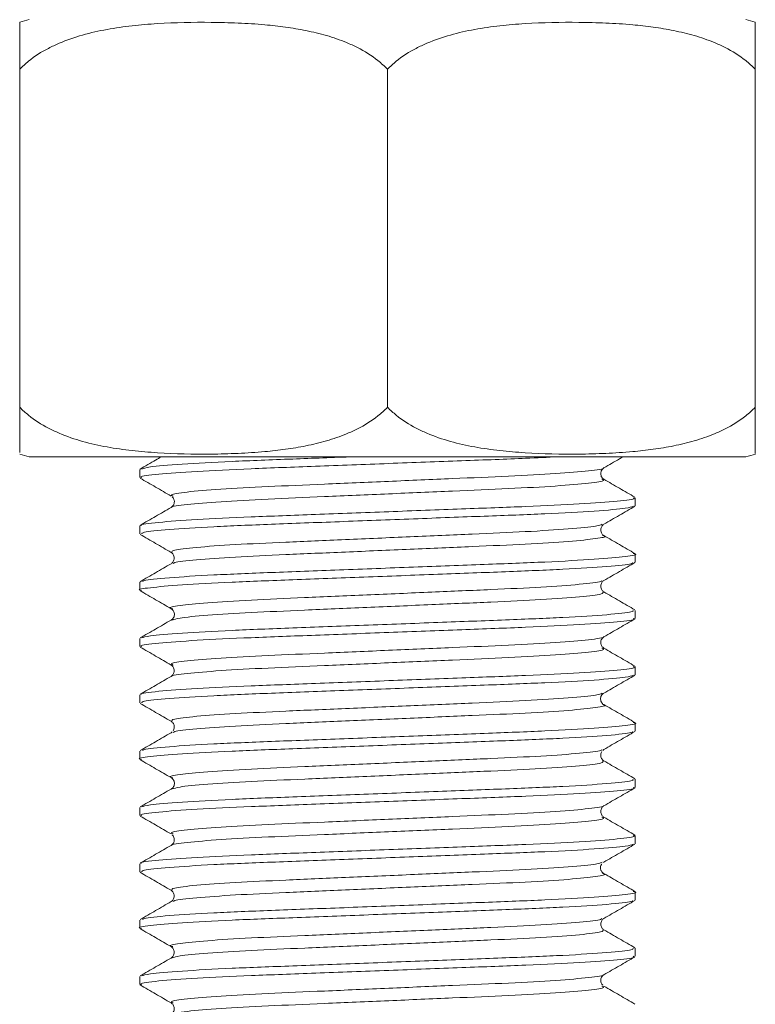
# Model space of a CAD drawing. Header units: millimetres. Extents: x 0 to 210, y 0 to 297.
# Tile 17 of 22: x 106 to 117, y 217 to 232. Entities that reach past the tile are written whole.
import ezdxf

# ---------------------------------------------------------------- set-up
doc = ezdxf.new("R2010")
doc.units = ezdxf.units.MM

msp = doc.modelspace()

# ---------------------------------------------------------------- linework, layer by layer
at = {"color": 179, "linetype": 'Continuous', "lineweight": 15}
for p, q in [((106.176, 230.843), (106.176, 225.839)), ((111.618, 230.843), (111.618, 225.839)), ((117.059, 230.843), (117.059, 225.839)), ((116.921, 225.107), (106.314, 225.107)), ((107.951, 224.918), (107.951, 224.798)), ((115.284, 224.381), (115.284, 224.501)), ((107.951, 224.084), (107.951, 223.965)), ((115.284, 223.548), (115.284, 223.668)), ((107.951, 223.251), (107.951, 223.131)), ((115.284, 222.715), (115.284, 222.834)), ((107.951, 222.418), (107.951, 222.298)), ((114.819, 222.274), (114.805, 222.288)), ((115.284, 221.881), (115.284, 222.001)), ((107.951, 221.584), (107.951, 221.465)), ((115.284, 221.048), (115.284, 221.168)), ((108.43, 221.037), (108.416, 221.024)), ((107.951, 220.751), (107.951, 220.631)), ((114.806, 220.762), (114.819, 220.775)), ((115.284, 220.215), (115.284, 220.334)), ((107.951, 219.918), (107.951, 219.798)), ((115.284, 219.381), (115.284, 219.501)), ((107.951, 219.084), (107.951, 218.965)), ((114.812, 219.102), (114.819, 219.109)), ((115.284, 218.548), (115.284, 218.668)), ((107.951, 218.251), (107.951, 218.131)), ((115.284, 217.715), (115.284, 217.834)), ((107.951, 217.418), (107.951, 217.298))]:
    msp.add_line(p, q, dxfattribs=at)
for centre, start, end in [((106.654, 230.097), 102.9485, 108.3965), ((116.582, 230.097), 71.6256, 77.0515), ((106.654, 226.584), 251.6256, 257.0515), ((116.582, 226.584), 282.9485, 288.3965)]:
    msp.add_arc(centre, 1.516, start, end, dxfattribs=at)
for points, knots in [([(106.176, 230.843), (106.219, 230.883), (106.348, 231.005), (106.548, 231.128), (106.817, 231.256), (107.107, 231.354), (107.469, 231.435), (107.839, 231.487), (108.352, 231.529), (108.875, 231.54), (109.406, 231.527), (109.773, 231.504), (110.109, 231.467), (110.413, 231.416), (110.716, 231.344), (110.97, 231.257), (111.227, 231.139), (111.435, 231.014), (111.572, 230.886), (111.618, 230.843)], [0, 0, 0, 0, 0.028949, 0.088332, 0.118666, 0.182678, 0.247392, 0.313348, 0.379495, 0.519426, 0.589636, 0.659923, 0.713787, 0.767761, 0.8223, 0.877204, 0.907348, 0.968608, 1, 1, 1, 1]), ([(106.176, 231.535), (106.176, 231.531), (106.176, 231.524), (106.176, 231.455), (106.176, 231.343), (106.176, 231.227), (106.176, 231.079), (106.176, 230.949), (106.176, 230.861), (106.176, 230.843)], [0, 0, 0, 0, 0.257964, 0.517421, 0.647964, 0.779776, 0.876197, 0.974541, 1, 1, 1, 1]), ([(111.618, 230.843), (111.66, 230.883), (111.79, 231.005), (111.99, 231.128), (112.259, 231.256), (112.548, 231.354), (112.91, 231.435), (113.28, 231.487), (113.794, 231.529), (114.317, 231.54), (114.848, 231.527), (115.215, 231.504), (115.55, 231.467), (115.855, 231.416), (116.158, 231.344), (116.412, 231.257), (116.669, 231.139), (116.877, 231.014), (117.013, 230.886), (117.059, 230.843)], [0, 0, 0, 0, 0.028949, 0.088332, 0.118666, 0.182678, 0.247392, 0.313348, 0.379495, 0.519426, 0.589636, 0.659923, 0.713787, 0.767761, 0.8223, 0.877204, 0.907348, 0.968608, 1, 1, 1, 1]), ([(117.059, 230.843), (117.059, 230.896), (117.059, 231.033), (117.059, 231.19), (117.059, 231.334), (117.059, 231.435), (117.059, 231.498), (117.059, 231.53), (117.059, 231.534), (117.059, 231.535)], [0, 0, 0, 0, 0.0787, 0.199556, 0.323444, 0.489983, 0.658178, 0.828933, 1, 1, 1, 1]), ([(106.176, 225.839), (106.219, 225.798), (106.348, 225.676), (106.548, 225.553), (106.817, 225.426), (107.107, 225.327), (107.469, 225.247), (107.839, 225.195), (108.352, 225.152), (108.875, 225.141), (109.406, 225.154), (109.773, 225.178), (110.109, 225.215), (110.413, 225.265), (110.716, 225.337), (110.97, 225.424), (111.227, 225.543), (111.435, 225.667), (111.572, 225.795), (111.618, 225.839)], [0, 0, 0, 0, 0.028949, 0.088332, 0.118666, 0.182678, 0.247392, 0.313348, 0.379495, 0.519426, 0.589636, 0.659923, 0.713787, 0.767761, 0.8223, 0.877204, 0.907348, 0.968608, 1, 1, 1, 1]), ([(111.618, 225.839), (111.66, 225.798), (111.79, 225.676), (111.99, 225.553), (112.259, 225.426), (112.548, 225.327), (112.91, 225.247), (113.28, 225.195), (113.794, 225.152), (114.317, 225.141), (114.848, 225.154), (115.215, 225.178), (115.55, 225.215), (115.855, 225.265), (116.158, 225.337), (116.412, 225.424), (116.669, 225.543), (116.877, 225.667), (117.013, 225.795), (117.059, 225.839)], [0, 0, 0, 0, 0.028949, 0.088332, 0.118666, 0.182678, 0.247392, 0.313348, 0.379495, 0.519426, 0.589636, 0.659923, 0.713787, 0.767761, 0.8223, 0.877204, 0.907348, 0.968608, 1, 1, 1, 1]), ([(108.272, 225.107), (108.244, 225.091), (108.139, 225.03), (108.034, 224.969), (107.957, 224.925)], [0, 0, 0, 0, 0.272116, 1, 1, 1, 1]), ([(114.139, 225.107), (113.986, 225.099), (113.584, 225.079), (112.711, 225.048), (111.637, 225.007), (110.551, 224.966), (109.569, 224.93), (108.751, 224.891), (108.198, 224.849), (107.939, 224.818), (107.976, 224.802), (107.985, 224.798)], [0, 0, 0, 0, 0.0756716, 0.1985178, 0.3263896, 0.4543512, 0.5773184, 0.7027274, 0.8313465, 0.9575422, 1, 1, 1, 1]), ([(107.981, 224.925), (108.008, 224.935), (108.07, 224.958), (108.54, 224.997), (109.273, 225.038), (110.161, 225.071), (110.813, 225.096), (111.119, 225.107)], [0, 0, 0, 0, 0.171468, 0.390063, 0.606357, 0.814648, 1, 1, 1, 1]), ([(114.819, 224.942), (114.896, 224.986), (114.991, 225.041), (115.086, 225.096), (115.105, 225.107)], [0, 0, 0, 0, 0.803053, 1, 1, 1, 1]), ([(114.81, 224.942), (114.811, 224.941), (114.832, 224.928), (114.615, 224.9), (114.147, 224.858), (113.436, 224.819), (112.58, 224.784), (111.633, 224.743), (110.685, 224.701), (109.824, 224.666), (109.11, 224.627), (108.621, 224.585), (108.388, 224.551), (108.432, 224.532), (108.448, 224.525)], [0, 0, 0, 0, 0.007237, 0.101078, 0.196855, 0.290369, 0.381837, 0.47705, 0.572329, 0.663887, 0.757265, 0.853034, 0.946998, 1, 1, 1, 1]), ([(114.819, 224.774), (114.808, 224.782), (114.785, 224.8), (114.767, 224.857), (114.784, 224.915), (114.808, 224.933), (114.819, 224.942)], [0, 0, 0, 0, 0.257041, 0.511711, 0.759431, 1, 1, 1, 1]), ([(107.957, 224.791), (108.034, 224.747), (108.187, 224.658), (108.34, 224.57), (108.416, 224.525)], [0, 0, 0, 0, 0.50005, 1, 1, 1, 1]), ([(114.787, 224.774), (114.803, 224.768), (114.85, 224.749), (114.625, 224.715), (114.145, 224.674), (113.436, 224.635), (112.58, 224.599), (111.633, 224.558), (110.684, 224.516), (109.825, 224.481), (109.108, 224.442), (108.631, 224.4), (108.408, 224.372), (108.427, 224.358), (108.429, 224.357)], [0, 0, 0, 0, 0.050088, 0.143929, 0.239706, 0.33322, 0.424688, 0.519901, 0.61518, 0.706738, 0.800116, 0.895886, 0.989849, 1, 1, 1, 1]), ([(115.278, 224.508), (115.202, 224.553), (115.049, 224.641), (114.896, 224.729), (114.819, 224.774)], [0, 0, 0, 0, 0.50005, 1, 1, 1, 1]), ([(108.43, 224.513), (108.434, 224.51), (108.445, 224.503), (108.466, 224.463), (108.463, 224.419), (108.451, 224.385), (108.429, 224.368), (108.416, 224.357)], [0, 0, 0, 0, 0.289702, 0.623551, 0.743446, 0.842478, 1, 1, 1, 1]), ([(107.976, 224.092), (107.973, 224.093), (107.948, 224.107), (108.204, 224.136), (108.75, 224.178), (109.569, 224.217), (110.551, 224.252), (111.635, 224.294), (112.717, 224.335), (113.696, 224.37), (114.506, 224.409), (115.049, 224.451), (115.3, 224.482), (115.261, 224.498), (115.252, 224.501)], [0, 0, 0, 0, 0.013204, 0.108945, 0.206524, 0.301668, 0.394959, 0.49204, 0.589052, 0.682252, 0.777534, 0.875121, 0.970737, 1, 1, 1, 1]), ([(115.252, 224.374), (115.228, 224.364), (115.172, 224.342), (114.715, 224.303), (113.99, 224.262), (113.059, 224.228), (112.003, 224.188), (110.905, 224.146), (109.88, 224.108), (109, 224.072), (108.351, 224.03), (107.987, 223.993), (107.984, 223.973), (107.983, 223.965)], [0, 0, 0, 0, 0.073386, 0.170795, 0.267314, 0.360187, 0.456233, 0.553781, 0.648567, 0.742142, 0.839383, 0.936212, 1, 1, 1, 1]), ([(114.819, 224.109), (114.896, 224.153), (115.049, 224.241), (115.202, 224.33), (115.278, 224.374)], [0, 0, 0, 0, 0.49995, 1, 1, 1, 1]), ([(108.416, 224.357), (108.34, 224.313), (108.187, 224.224), (108.034, 224.136), (107.957, 224.092)], [0, 0, 0, 0, 0.49995, 1, 1, 1, 1]), ([(114.795, 224.108), (114.774, 224.099), (114.725, 224.077), (114.328, 224.039), (113.694, 223.998), (112.879, 223.963), (111.955, 223.923), (110.994, 223.881), (110.097, 223.843), (109.328, 223.807), (108.756, 223.766), (108.422, 223.726), (108.424, 223.703), (108.426, 223.692)], [0, 0, 0, 0, 0.069768, 0.165305, 0.259968, 0.351052, 0.44525, 0.540924, 0.633885, 0.725659, 0.82103, 0.915998, 1, 1, 1, 1]), ([(114.819, 223.94), (114.808, 223.949), (114.785, 223.967), (114.767, 224.025), (114.785, 224.082), (114.808, 224.1), (114.82, 224.109)], [0, 0, 0, 0, 0.248472, 0.500015, 0.751543, 1, 1, 1, 1]), ([(107.957, 223.958), (108.034, 223.913), (108.187, 223.825), (108.34, 223.736), (108.416, 223.692)], [0, 0, 0, 0, 0.50005, 1, 1, 1, 1]), ([(114.797, 223.941), (114.808, 223.938), (114.873, 223.923), (114.724, 223.896), (114.337, 223.854), (113.691, 223.813), (112.88, 223.779), (111.955, 223.738), (110.994, 223.697), (110.097, 223.659), (109.326, 223.623), (108.762, 223.581), (108.458, 223.547), (108.451, 223.529), (108.449, 223.524)], [0, 0, 0, 0, 0.019675, 0.112002, 0.207609, 0.30234, 0.393491, 0.487757, 0.5835, 0.676529, 0.768369, 0.863809, 0.958846, 1, 1, 1, 1]), ([(115.278, 223.675), (115.202, 223.719), (115.049, 223.808), (114.896, 223.896), (114.819, 223.94)], [0, 0, 0, 0, 0.500051, 1, 1, 1, 1]), ([(107.995, 223.259), (107.997, 223.264), (108.004, 223.282), (108.354, 223.317), (108.999, 223.358), (109.88, 223.394), (110.905, 223.432), (112.003, 223.474), (113.06, 223.514), (113.987, 223.549), (114.726, 223.59), (115.166, 223.632), (115.337, 223.658), (115.266, 223.673), (115.254, 223.675)], [0, 0, 0, 0, 0.043618, 0.138627, 0.234039, 0.325855, 0.418858, 0.514572, 0.608812, 0.699939, 0.794643, 0.890221, 0.982524, 1, 1, 1, 1]), ([(108.416, 223.692), (108.427, 223.684), (108.45, 223.666), (108.468, 223.608), (108.45, 223.55), (108.427, 223.532), (108.416, 223.523)], [0, 0, 0, 0, 0.2482959, 0.4999961, 0.7517001, 1, 1, 1, 1]), ([(115.241, 223.54), (115.24, 223.535), (115.237, 223.518), (114.897, 223.484), (114.261, 223.442), (113.386, 223.406), (112.365, 223.368), (111.268, 223.326), (110.208, 223.286), (109.275, 223.251), (108.53, 223.211), (108.078, 223.169), (107.901, 223.142), (107.971, 223.126), (107.984, 223.124)], [0, 0, 0, 0, 0.0407, 0.13562, 0.23108, 0.323019, 0.415865, 0.511551, 0.605896, 0.696999, 0.791601, 0.887211, 0.979672, 1, 1, 1, 1]), ([(108.416, 223.524), (108.34, 223.48), (108.187, 223.391), (108.034, 223.303), (107.957, 223.258)], [0, 0, 0, 0, 0.499949, 1, 1, 1, 1]), ([(114.819, 223.275), (114.896, 223.32), (115.049, 223.408), (115.202, 223.497), (115.278, 223.541)], [0, 0, 0, 0, 0.49995, 1, 1, 1, 1]), ([(114.787, 223.275), (114.786, 223.27), (114.783, 223.253), (114.487, 223.219), (113.931, 223.178), (113.165, 223.142), (112.272, 223.104), (111.312, 223.062), (110.384, 223.022), (109.568, 222.987), (108.916, 222.946), (108.52, 222.905), (108.365, 222.877), (108.428, 222.861), (108.441, 222.858)], [0, 0, 0, 0, 0.038207, 0.133157, 0.228646, 0.32061, 0.413484, 0.509199, 0.603573, 0.694701, 0.789331, 0.884972, 0.977458, 1, 1, 1, 1]), ([(114.82, 223.107), (114.808, 223.116), (114.785, 223.133), (114.767, 223.191), (114.785, 223.249), (114.808, 223.267), (114.82, 223.276)], [0, 0, 0, 0, 0.248403, 0.499986, 0.751583, 1, 1, 1, 1]), ([(107.957, 223.124), (108.034, 223.08), (108.187, 222.991), (108.34, 222.903), (108.416, 222.859)], [0, 0, 0, 0, 0.5000505, 1, 1, 1, 1]), ([(114.806, 223.107), (114.81, 223.097), (114.817, 223.074), (114.494, 223.035), (113.93, 222.993), (113.166, 222.957), (112.272, 222.919), (111.311, 222.877), (110.385, 222.837), (109.565, 222.802), (108.925, 222.762), (108.516, 222.723), (108.462, 222.7), (108.438, 222.691)], [0, 0, 0, 0, 0.080962, 0.175847, 0.271272, 0.363173, 0.455984, 0.551634, 0.645944, 0.73701, 0.831576, 0.927152, 1, 1, 1, 1]), ([(115.278, 222.842), (115.202, 222.886), (115.049, 222.974), (114.896, 223.063), (114.819, 223.107)], [0, 0, 0, 0, 0.500051, 1, 1, 1, 1]), ([(107.981, 222.425), (108.008, 222.435), (108.071, 222.458), (108.54, 222.497), (109.273, 222.538), (110.209, 222.573), (111.268, 222.613), (112.365, 222.655), (113.386, 222.693), (114.26, 222.729), (114.901, 222.77), (115.254, 222.807), (115.251, 222.827), (115.25, 222.834)], [0, 0, 0, 0, 0.076512, 0.173959, 0.270377, 0.36323, 0.459388, 0.556911, 0.65154, 0.745245, 0.842538, 0.939281, 1, 1, 1, 1]), ([(108.416, 222.859), (108.423, 222.854), (108.437, 222.844), (108.454, 222.822), (108.465, 222.795), (108.467, 222.764), (108.459, 222.736), (108.435, 222.7), (108.424, 222.695), (108.416, 222.691)], [0, 0, 0, 0, 0.048757, 0.104783, 0.172161, 0.258318, 0.373093, 0.527226, 1, 1, 1, 1]), ([(108.416, 222.69), (108.34, 222.646), (108.187, 222.558), (108.034, 222.469), (107.957, 222.425)], [0, 0, 0, 0, 0.499949, 1, 1, 1, 1]), ([(115.252, 222.715), (115.261, 222.711), (115.3, 222.695), (115.05, 222.664), (114.507, 222.623), (113.696, 222.584), (112.718, 222.548), (111.636, 222.507), (110.552, 222.466), (109.569, 222.43), (108.752, 222.391), (108.199, 222.349), (107.94, 222.318), (107.976, 222.302), (107.985, 222.298)], [0, 0, 0, 0, 0.028655, 0.122485, 0.218251, 0.311759, 0.403219, 0.49842, 0.593691, 0.685244, 0.778611, 0.87437, 0.968327, 1, 1, 1, 1]), ([(114.819, 222.442), (114.896, 222.486), (115.049, 222.575), (115.202, 222.663), (115.278, 222.708)], [0, 0, 0, 0, 0.49995, 1, 1, 1, 1]), ([(114.81, 222.442), (114.811, 222.441), (114.832, 222.428), (114.615, 222.4), (114.148, 222.358), (113.436, 222.319), (112.581, 222.284), (111.634, 222.243), (110.685, 222.201), (109.825, 222.166), (109.111, 222.127), (108.622, 222.085), (108.389, 222.051), (108.432, 222.032), (108.448, 222.025)], [0, 0, 0, 0, 0.007201, 0.101037, 0.196813, 0.290328, 0.381792, 0.477002, 0.572281, 0.663839, 0.757212, 0.85298, 0.946944, 1, 1, 1, 1]), ([(114.805, 222.288), (114.799, 222.292), (114.785, 222.304), (114.767, 222.351), (114.782, 222.412), (114.807, 222.432), (114.819, 222.442)], [0, 0, 0, 0, 0.192219, 0.502355, 0.765866, 1, 1, 1, 1]), ([(107.957, 222.291), (108.034, 222.247), (108.187, 222.158), (108.34, 222.07), (108.416, 222.025)], [0, 0, 0, 0, 0.5000505, 1, 1, 1, 1]), ([(114.787, 222.274), (114.803, 222.268), (114.85, 222.249), (114.625, 222.215), (114.145, 222.174), (113.437, 222.135), (112.58, 222.099), (111.634, 222.058), (110.685, 222.016), (109.825, 221.981), (109.108, 221.942), (108.631, 221.9), (108.408, 221.872), (108.427, 221.858), (108.429, 221.857)], [0, 0, 0, 0, 0.050027, 0.143864, 0.23964, 0.333155, 0.424619, 0.519829, 0.615109, 0.706667, 0.80004, 0.895808, 0.989773, 1, 1, 1, 1]), ([(115.278, 222.008), (115.202, 222.053), (115.049, 222.141), (114.896, 222.23), (114.819, 222.274)], [0, 0, 0, 0, 0.50005, 1, 1, 1, 1]), ([(107.976, 221.592), (107.973, 221.593), (107.948, 221.607), (108.204, 221.636), (108.75, 221.678), (109.569, 221.717), (110.552, 221.752), (111.636, 221.794), (112.718, 221.835), (113.696, 221.87), (114.507, 221.909), (115.05, 221.951), (115.3, 221.982), (115.261, 221.998), (115.252, 222.001)], [0, 0, 0, 0, 0.013281, 0.109023, 0.206601, 0.30174, 0.395032, 0.492113, 0.589123, 0.682319, 0.777603, 0.875189, 0.970801, 1, 1, 1, 1]), ([(108.416, 222.025), (108.428, 222.017), (108.45, 221.999), (108.468, 221.941), (108.45, 221.883), (108.428, 221.866), (108.416, 221.857)], [0, 0, 0, 0, 0.248556, 0.499997, 0.751441, 1, 1, 1, 1]), ([(108.416, 221.857), (108.34, 221.813), (108.187, 221.724), (108.034, 221.636), (107.957, 221.592)], [0, 0, 0, 0, 0.49995, 1, 1, 1, 1]), ([(115.252, 221.874), (115.228, 221.864), (115.172, 221.842), (114.715, 221.803), (113.991, 221.763), (113.059, 221.728), (112.004, 221.688), (110.906, 221.646), (109.88, 221.608), (109.001, 221.572), (108.351, 221.53), (107.987, 221.493), (107.984, 221.473), (107.983, 221.465)], [0, 0, 0, 0, 0.07333, 0.170738, 0.267258, 0.36013, 0.456173, 0.55372, 0.648508, 0.74208, 0.839318, 0.936148, 1, 1, 1, 1]), ([(114.819, 221.609), (114.896, 221.653), (115.049, 221.741), (115.202, 221.83), (115.278, 221.874)], [0, 0, 0, 0, 0.499949, 1, 1, 1, 1]), ([(114.795, 221.608), (114.774, 221.599), (114.726, 221.577), (114.328, 221.539), (113.694, 221.498), (112.879, 221.463), (111.956, 221.423), (110.995, 221.381), (110.097, 221.343), (109.328, 221.307), (108.757, 221.266), (108.422, 221.226), (108.424, 221.203), (108.426, 221.192)], [0, 0, 0, 0, 0.069711, 0.165249, 0.259916, 0.351002, 0.4452, 0.540875, 0.633841, 0.725613, 0.820985, 0.915956, 1, 1, 1, 1]), ([(114.819, 221.44), (114.811, 221.444), (114.8, 221.45), (114.777, 221.486), (114.769, 221.515), (114.77, 221.545), (114.781, 221.572), (114.798, 221.594), (114.813, 221.604), (114.819, 221.609)], [0, 0, 0, 0, 0.471648, 0.625452, 0.740234, 0.826655, 0.894436, 0.950875, 1, 1, 1, 1]), ([(107.957, 221.458), (108.034, 221.413), (108.187, 221.325), (108.34, 221.236), (108.416, 221.192)], [0, 0, 0, 0, 0.500051, 1, 1, 1, 1]), ([(114.797, 221.441), (114.808, 221.438), (114.873, 221.423), (114.724, 221.396), (114.338, 221.354), (113.692, 221.313), (112.88, 221.279), (111.955, 221.238), (110.994, 221.197), (110.098, 221.159), (109.327, 221.123), (108.762, 221.081), (108.458, 221.047), (108.451, 221.029), (108.449, 221.024)], [0, 0, 0, 0, 0.019565, 0.111886, 0.207488, 0.302219, 0.393367, 0.487628, 0.583368, 0.676398, 0.768232, 0.863668, 0.958703, 1, 1, 1, 1]), ([(115.278, 221.175), (115.202, 221.219), (115.049, 221.308), (114.896, 221.396), (114.819, 221.44)], [0, 0, 0, 0, 0.50005, 1, 1, 1, 1]), ([(107.995, 220.759), (107.997, 220.764), (108.004, 220.782), (108.354, 220.817), (109, 220.858), (109.881, 220.894), (110.906, 220.932), (112.004, 220.974), (113.06, 221.014), (113.988, 221.049), (114.726, 221.09), (115.166, 221.132), (115.337, 221.158), (115.266, 221.173), (115.255, 221.175)], [0, 0, 0, 0, 0.043754, 0.138762, 0.23417, 0.325981, 0.418985, 0.514697, 0.608931, 0.700056, 0.79476, 0.890334, 0.982631, 1, 1, 1, 1]), ([(108.416, 221.192), (108.428, 221.182), (108.455, 221.161), (108.468, 221.1), (108.454, 221.061), (108.445, 221.052), (108.444, 221.052)], [0, 0, 0, 0, 0.268684, 0.582071, 0.968628, 1, 1, 1, 1]), ([(115.241, 221.04), (115.24, 221.035), (115.237, 221.018), (114.898, 220.984), (114.262, 220.942), (113.387, 220.906), (112.366, 220.868), (111.269, 220.826), (110.209, 220.786), (109.276, 220.751), (108.53, 220.711), (108.078, 220.669), (107.901, 220.642), (107.971, 220.626), (107.984, 220.624)], [0, 0, 0, 0, 0.040674, 0.135583, 0.231034, 0.322966, 0.415799, 0.511474, 0.605812, 0.696906, 0.791495, 0.887096, 0.97955, 1, 1, 1, 1]), ([(108.416, 221.024), (108.34, 220.979), (108.187, 220.891), (108.034, 220.803), (107.957, 220.758)], [0, 0, 0, 0, 0.49995, 1, 1, 1, 1]), ([(114.819, 220.775), (114.896, 220.82), (115.049, 220.908), (115.202, 220.997), (115.278, 221.041)], [0, 0, 0, 0, 0.499949, 1, 1, 1, 1]), ([(114.787, 220.775), (114.786, 220.77), (114.783, 220.753), (114.488, 220.719), (113.932, 220.678), (113.166, 220.642), (112.272, 220.604), (111.312, 220.562), (110.385, 220.522), (109.568, 220.487), (108.916, 220.446), (108.52, 220.405), (108.365, 220.377), (108.428, 220.361), (108.441, 220.358)], [0, 0, 0, 0, 0.038178, 0.133115, 0.228596, 0.320553, 0.413414, 0.509119, 0.603485, 0.694603, 0.789221, 0.884853, 0.977333, 1, 1, 1, 1]), ([(114.819, 220.607), (114.807, 220.617), (114.779, 220.64), (114.767, 220.702), (114.782, 220.739), (114.79, 220.747), (114.79, 220.747)], [0, 0, 0, 0, 0.256528, 0.571015, 0.984296, 1, 1, 1, 1]), ([(107.957, 220.624), (108.034, 220.58), (108.187, 220.491), (108.34, 220.403), (108.416, 220.359)], [0, 0, 0, 0, 0.500051, 1, 1, 1, 1]), ([(114.806, 220.607), (114.81, 220.597), (114.817, 220.574), (114.494, 220.535), (113.93, 220.493), (113.166, 220.457), (112.272, 220.419), (111.312, 220.377), (110.386, 220.337), (109.566, 220.302), (108.925, 220.262), (108.516, 220.223), (108.462, 220.2), (108.438, 220.191)], [0, 0, 0, 0, 0.0809405, 0.1758253, 0.2712529, 0.363159, 0.4559676, 0.551619, 0.6459331, 0.7370004, 0.8315658, 0.9271436, 1, 1, 1, 1]), ([(115.278, 220.342), (115.202, 220.386), (115.049, 220.474), (114.896, 220.563), (114.819, 220.607)], [0, 0, 0, 0, 0.50005, 1, 1, 1, 1]), ([(107.981, 219.925), (108.008, 219.935), (108.071, 219.958), (108.541, 219.997), (109.273, 220.038), (110.21, 220.073), (111.268, 220.113), (112.366, 220.155), (113.387, 220.193), (114.261, 220.229), (114.901, 220.27), (115.254, 220.307), (115.251, 220.327), (115.25, 220.334)], [0, 0, 0, 0, 0.076524, 0.173977, 0.270399, 0.363257, 0.459422, 0.556951, 0.651583, 0.745295, 0.842595, 0.939342, 1, 1, 1, 1]), ([(108.423, 220.352), (108.43, 220.349), (108.438, 220.345), (108.459, 220.314), (108.467, 220.285), (108.466, 220.255), (108.455, 220.227), (108.437, 220.205), (108.423, 220.195), (108.416, 220.19)], [0, 0, 0, 0, 0.414787, 0.59033, 0.71839, 0.812396, 0.885093, 0.946105, 1, 1, 1, 1]), ([(108.416, 220.19), (108.34, 220.146), (108.187, 220.058), (108.034, 219.969), (107.957, 219.925)], [0, 0, 0, 0, 0.499949, 1, 1, 1, 1]), ([(115.252, 220.215), (115.261, 220.211), (115.3, 220.195), (115.05, 220.164), (114.507, 220.123), (113.697, 220.084), (112.719, 220.048), (111.637, 220.007), (110.553, 219.966), (109.57, 219.93), (108.752, 219.891), (108.199, 219.85), (107.94, 219.818), (107.976, 219.802), (107.985, 219.798)], [0, 0, 0, 0, 0.028593, 0.12242, 0.218187, 0.311698, 0.403155, 0.498355, 0.593627, 0.685183, 0.778546, 0.874305, 0.968265, 1, 1, 1, 1]), ([(114.819, 219.942), (114.896, 219.986), (115.049, 220.075), (115.202, 220.163), (115.278, 220.207)], [0, 0, 0, 0, 0.499949, 1, 1, 1, 1]), ([(114.81, 219.942), (114.811, 219.941), (114.832, 219.928), (114.615, 219.9), (114.148, 219.858), (113.437, 219.819), (112.581, 219.784), (111.634, 219.743), (110.686, 219.701), (109.825, 219.666), (109.111, 219.627), (108.622, 219.585), (108.389, 219.551), (108.432, 219.532), (108.448, 219.525)], [0, 0, 0, 0, 0.007096, 0.100932, 0.196709, 0.290229, 0.381693, 0.476904, 0.572186, 0.663749, 0.75712, 0.85289, 0.946859, 1, 1, 1, 1]), ([(114.819, 219.774), (114.808, 219.782), (114.785, 219.8), (114.767, 219.858), (114.785, 219.916), (114.808, 219.933), (114.819, 219.942)], [0, 0, 0, 0, 0.248556, 0.499998, 0.751442, 1, 1, 1, 1]), ([(107.957, 219.791), (108.034, 219.747), (108.187, 219.658), (108.34, 219.57), (108.416, 219.525)], [0, 0, 0, 0, 0.5000505, 1, 1, 1, 1]), ([(114.787, 219.774), (114.803, 219.768), (114.85, 219.749), (114.625, 219.715), (114.145, 219.674), (113.437, 219.635), (112.581, 219.599), (111.634, 219.558), (110.686, 219.517), (109.826, 219.481), (109.109, 219.442), (108.632, 219.4), (108.408, 219.372), (108.427, 219.358), (108.429, 219.357)], [0, 0, 0, 0, 0.049918, 0.143754, 0.239533, 0.333053, 0.424518, 0.519729, 0.615013, 0.706576, 0.799949, 0.895719, 0.989689, 1, 1, 1, 1]), ([(115.278, 219.508), (115.202, 219.553), (115.049, 219.641), (114.896, 219.729), (114.819, 219.774)], [0, 0, 0, 0, 0.499894, 1, 1, 1, 1]), ([(107.976, 219.092), (107.973, 219.093), (107.949, 219.107), (108.205, 219.136), (108.751, 219.178), (109.57, 219.217), (110.553, 219.252), (111.637, 219.294), (112.719, 219.335), (113.697, 219.37), (114.507, 219.409), (115.05, 219.451), (115.3, 219.482), (115.261, 219.498), (115.252, 219.501)], [0, 0, 0, 0, 0.013369, 0.109111, 0.206686, 0.301821, 0.395113, 0.492192, 0.589198, 0.68239, 0.777675, 0.875258, 0.970865, 1, 1, 1, 1]), ([(108.43, 219.512), (108.435, 219.508), (108.449, 219.498), (108.469, 219.451), (108.455, 219.389), (108.429, 219.367), (108.416, 219.357)], [0, 0, 0, 0, 0.220477, 0.537846, 0.788767, 1, 1, 1, 1]), ([(108.416, 219.357), (108.34, 219.313), (108.187, 219.224), (108.034, 219.136), (107.957, 219.092)], [0, 0, 0, 0, 0.499949, 1, 1, 1, 1]), ([(115.252, 219.374), (115.228, 219.364), (115.172, 219.342), (114.715, 219.303), (113.991, 219.263), (113.06, 219.228), (112.005, 219.188), (110.906, 219.146), (109.881, 219.108), (109.001, 219.072), (108.351, 219.03), (107.987, 218.993), (107.984, 218.973), (107.983, 218.965)], [0, 0, 0, 0, 0.073251, 0.170659, 0.267183, 0.360057, 0.456098, 0.553648, 0.648441, 0.742011, 0.839249, 0.936083, 1, 1, 1, 1]), ([(114.819, 219.109), (114.896, 219.153), (115.049, 219.241), (115.202, 219.33), (115.278, 219.374)], [0, 0, 0, 0, 0.4999496, 1, 1, 1, 1]), ([(114.795, 219.108), (114.774, 219.099), (114.726, 219.077), (114.328, 219.039), (113.695, 218.998), (112.88, 218.963), (111.956, 218.923), (110.995, 218.882), (110.098, 218.843), (109.329, 218.807), (108.757, 218.766), (108.422, 218.726), (108.424, 218.703), (108.426, 218.692)], [0, 0, 0, 0, 0.0696349, 0.1651706, 0.2598381, 0.3509237, 0.4451177, 0.540792, 0.6337606, 0.725529, 0.8208983, 0.9158699, 1, 1, 1, 1]), ([(114.819, 218.94), (114.812, 218.945), (114.798, 218.955), (114.784, 218.973), (114.775, 218.989), (114.769, 219.009), (114.768, 219.036), (114.776, 219.065), (114.785, 219.076), (114.789, 219.083)], [0, 0, 0, 0, 0.092789, 0.195269, 0.25244, 0.315986, 0.472954, 0.692393, 1, 1, 1, 1]), ([(107.957, 218.958), (108.034, 218.913), (108.187, 218.825), (108.34, 218.736), (108.416, 218.692)], [0, 0, 0, 0, 0.50005, 1, 1, 1, 1]), ([(114.797, 218.941), (114.808, 218.938), (114.873, 218.923), (114.724, 218.896), (114.338, 218.854), (113.692, 218.813), (112.881, 218.779), (111.956, 218.739), (110.995, 218.697), (110.098, 218.659), (109.327, 218.623), (108.763, 218.581), (108.458, 218.547), (108.451, 218.529), (108.449, 218.524)], [0, 0, 0, 0, 0.0194982, 0.1118172, 0.2074195, 0.302153, 0.3933022, 0.4875618, 0.5833028, 0.6763362, 0.7681686, 0.8636044, 0.9586422, 1, 1, 1, 1]), ([(115.278, 218.675), (115.202, 218.719), (115.049, 218.808), (114.896, 218.896), (114.819, 218.94)], [0, 0, 0, 0, 0.500051, 1, 1, 1, 1]), ([(108.416, 218.692), (108.427, 218.683), (108.45, 218.666), (108.468, 218.608), (108.45, 218.55), (108.427, 218.532), (108.416, 218.524)], [0, 0, 0, 0, 0.248376, 0.499988, 0.751612, 1, 1, 1, 1]), ([(115.241, 218.54), (115.24, 218.535), (115.237, 218.518), (114.898, 218.484), (114.262, 218.442), (113.387, 218.406), (112.367, 218.368), (111.269, 218.326), (110.21, 218.286), (109.277, 218.251), (108.531, 218.211), (108.079, 218.169), (107.901, 218.142), (107.971, 218.126), (107.984, 218.124)], [0, 0, 0, 0, 0.040574, 0.135491, 0.230953, 0.322897, 0.415737, 0.511421, 0.605772, 0.696874, 0.791471, 0.887083, 0.97955, 1, 1, 1, 1]), ([(107.995, 218.259), (107.997, 218.264), (108.005, 218.282), (108.355, 218.317), (109, 218.358), (109.881, 218.394), (110.906, 218.432), (112.004, 218.474), (113.061, 218.514), (113.988, 218.549), (114.726, 218.59), (115.167, 218.632), (115.337, 218.658), (115.266, 218.673), (115.255, 218.675)], [0, 0, 0, 0, 0.043816, 0.138826, 0.234234, 0.326043, 0.419051, 0.514764, 0.608998, 0.700124, 0.79483, 0.890405, 0.9827, 1, 1, 1, 1]), ([(114.819, 218.275), (114.896, 218.32), (115.049, 218.408), (115.202, 218.497), (115.278, 218.541)], [0, 0, 0, 0, 0.49995, 1, 1, 1, 1]), ([(108.416, 218.524), (108.34, 218.48), (108.187, 218.391), (108.034, 218.303), (107.957, 218.258)], [0, 0, 0, 0, 0.49995, 1, 1, 1, 1]), ([(114.787, 218.275), (114.786, 218.27), (114.783, 218.253), (114.488, 218.22), (113.932, 218.178), (113.166, 218.142), (112.273, 218.104), (111.313, 218.062), (110.386, 218.022), (109.569, 217.987), (108.916, 217.946), (108.52, 217.905), (108.365, 217.877), (108.428, 217.861), (108.441, 217.858)], [0, 0, 0, 0, 0.038079, 0.133025, 0.228517, 0.320487, 0.413354, 0.509068, 0.603447, 0.694575, 0.789201, 0.884843, 0.977336, 1, 1, 1, 1]), ([(114.82, 218.107), (114.808, 218.116), (114.785, 218.133), (114.767, 218.191), (114.785, 218.249), (114.808, 218.267), (114.82, 218.276)], [0, 0, 0, 0, 0.248323, 0.499993, 0.75167, 1, 1, 1, 1]), ([(107.957, 218.124), (108.034, 218.08), (108.187, 217.991), (108.34, 217.903), (108.416, 217.859)], [0, 0, 0, 0, 0.50005, 1, 1, 1, 1]), ([(114.806, 218.107), (114.81, 218.097), (114.817, 218.074), (114.494, 218.035), (113.931, 217.993), (113.167, 217.957), (112.273, 217.919), (111.313, 217.877), (110.386, 217.837), (109.566, 217.802), (108.925, 217.762), (108.516, 217.723), (108.462, 217.7), (108.438, 217.691)], [0, 0, 0, 0, 0.080857, 0.175737, 0.271162, 0.363068, 0.45587, 0.551517, 0.645831, 0.736895, 0.831455, 0.92703, 1, 1, 1, 1]), ([(115.278, 217.842), (115.202, 217.886), (115.049, 217.974), (114.896, 218.063), (114.819, 218.107)], [0, 0, 0, 0, 0.5000505, 1, 1, 1, 1]), ([(107.981, 217.425), (108.008, 217.435), (108.071, 217.458), (108.541, 217.497), (109.274, 217.538), (110.21, 217.573), (111.269, 217.613), (112.367, 217.655), (113.388, 217.693), (114.261, 217.729), (114.902, 217.77), (115.254, 217.807), (115.251, 217.827), (115.25, 217.834)], [0, 0, 0, 0, 0.076635, 0.174084, 0.270499, 0.363352, 0.459516, 0.557038, 0.651662, 0.745373, 0.842669, 0.93941, 1, 1, 1, 1]), ([(108.416, 217.859), (108.427, 217.85), (108.45, 217.832), (108.468, 217.775), (108.45, 217.717), (108.427, 217.699), (108.416, 217.69)], [0, 0, 0, 0, 0.248499, 0.500016, 0.751517, 1, 1, 1, 1]), ([(108.416, 217.69), (108.34, 217.646), (108.187, 217.558), (108.034, 217.469), (107.957, 217.425)], [0, 0, 0, 0, 0.49995, 1, 1, 1, 1]), ([(115.252, 217.715), (115.261, 217.711), (115.3, 217.695), (115.05, 217.664), (114.508, 217.623), (113.697, 217.584), (112.719, 217.548), (111.637, 217.507), (110.553, 217.466), (109.57, 217.43), (108.753, 217.391), (108.199, 217.35), (107.94, 217.318), (107.976, 217.302), (107.985, 217.298)], [0, 0, 0, 0, 0.028531, 0.122355, 0.218122, 0.311636, 0.403091, 0.49829, 0.593564, 0.685121, 0.778481, 0.87424, 0.968203, 1, 1, 1, 1]), ([(114.819, 217.442), (114.896, 217.486), (115.049, 217.575), (115.202, 217.663), (115.278, 217.708)], [0, 0, 0, 0, 0.49995, 1, 1, 1, 1]), ([(114.81, 217.442), (114.811, 217.441), (114.832, 217.428), (114.615, 217.4), (114.149, 217.358), (113.437, 217.319), (112.582, 217.284), (111.635, 217.243), (110.686, 217.201), (109.826, 217.166), (109.112, 217.127), (108.622, 217.085), (108.389, 217.051), (108.432, 217.032), (108.448, 217.025)], [0, 0, 0, 0, 0.0070766, 0.1009075, 0.196683, 0.2902032, 0.3816636, 0.47687, 0.5721519, 0.663714, 0.7570807, 0.8528477, 0.9468173, 1, 1, 1, 1]), ([(114.805, 217.287), (114.801, 217.29), (114.789, 217.298), (114.767, 217.342), (114.777, 217.407), (114.806, 217.431), (114.819, 217.442)], [0, 0, 0, 0, 0.265076, 0.595558, 0.825365, 1, 1, 1, 1]), ([(107.957, 217.291), (108.034, 217.247), (108.187, 217.158), (108.34, 217.07), (108.416, 217.025)], [0, 0, 0, 0, 0.5000505, 1, 1, 1, 1]), ([(114.787, 217.274), (114.803, 217.268), (114.85, 217.249), (114.626, 217.215), (114.146, 217.174), (113.438, 217.135), (112.582, 217.099), (111.635, 217.058), (110.686, 217.017), (109.826, 216.981), (109.109, 216.942), (108.632, 216.901), (108.408, 216.872), (108.427, 216.858), (108.429, 216.857)], [0, 0, 0, 0, 0.049901, 0.143735, 0.239513, 0.333036, 0.424499, 0.519708, 0.614992, 0.706557, 0.799927, 0.895696, 0.989669, 1, 1, 1, 1]), ([(115.278, 217.008), (115.202, 217.053), (115.049, 217.141), (114.896, 217.229), (114.819, 217.274)], [0, 0, 0, 0, 0.50005, 1, 1, 1, 1]), ([(108.416, 217.025), (108.427, 217.017), (108.448, 217.002), (108.468, 216.947), (108.453, 216.886), (108.428, 216.866), (108.416, 216.857)], [0, 0, 0, 0, 0.290093, 0.553905, 0.787115, 1, 1, 1, 1])]:
    msp.add_open_spline(points, degree=3, knots=knots, dxfattribs=at)
for points in [[(106.176, 225.785), (106.176, 225.802), (106.176, 225.82), (106.176, 225.839)], [(117.059, 225.839), (117.059, 225.785), (117.059, 225.731), (117.059, 225.684)], [(106.176, 225.608), (106.176, 225.66), (106.176, 225.718), (106.176, 225.785)], [(117.059, 225.684), (117.059, 225.611), (117.059, 225.552), (117.059, 225.501)], [(106.176, 225.476), (106.176, 225.514), (106.176, 225.558), (106.176, 225.608)], [(106.176, 225.345), (106.176, 225.38), (106.176, 225.423), (106.176, 225.476)], [(117.059, 225.501), (117.059, 225.449), (117.059, 225.406), (117.059, 225.369)], [(106.176, 225.258), (106.176, 225.282), (106.176, 225.31), (106.176, 225.345)], [(106.176, 225.169), (106.176, 225.187), (106.176, 225.213), (106.176, 225.258)], [(117.059, 225.369), (117.059, 225.32), (117.059, 225.283), (117.059, 225.255)], [(117.059, 225.255), (117.059, 225.225), (117.059, 225.204), (117.059, 225.189)], [(117.059, 225.189), (117.059, 225.173), (117.059, 225.164), (117.059, 225.156)], [(117.059, 225.146), (117.059, 225.146), (117.059, 225.146), (117.059, 225.146)]]:
    msp.add_open_spline(points, degree=3, dxfattribs=at)

doc.saveas('drawing.dxf')
